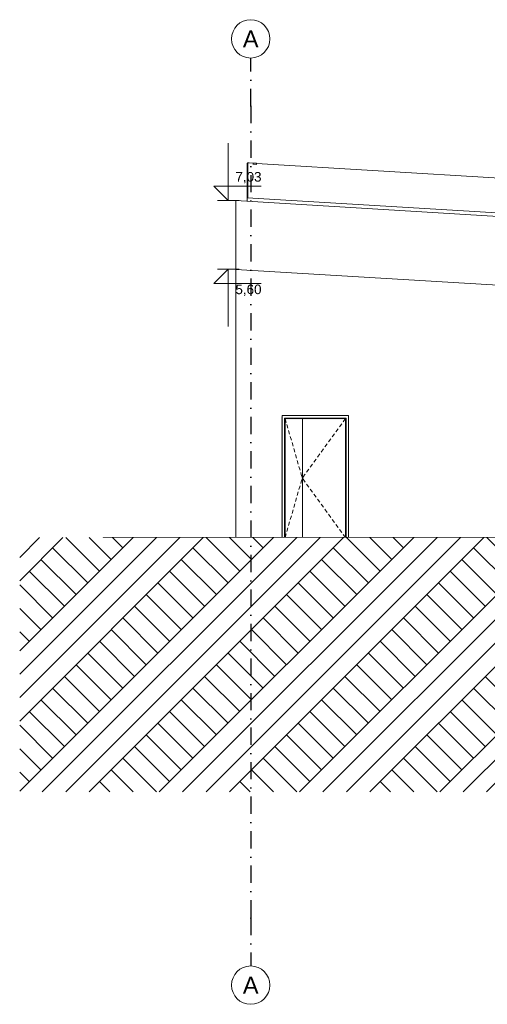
# Model space of a CAD drawing. Header units: millimetres. Extents: x -7573737 to -7522798, y -9734 to 10800.
# Tile 1 of 21: x -7573737 to -7563987, y -9734 to 10800. Entities that reach past the tile are written whole.
import ezdxf
from ezdxf.enums import TextEntityAlignment as Align

# ---------------------------------------------------------------- set-up
doc = ezdxf.new("R2010")
doc.units = ezdxf.units.MM
doc.header["$MEASUREMENT"] = 0
doc.linetypes.add('Kropki i Kreski', pattern=[720, 360, -180, 0, -180])
doc.linetypes.add('Wipeout_Contour', pattern=[1000, 0, -1000])
for name, color, linetype in [('Nowe_130-Z Teren otaczajacy', 7, 'Continuous'), ('Nowe_199-Z Wymiary i opisy', 7, 'Continuous'), ('Nowe_260-A Balustrady', 7, 'Continuous'), ('Nowe_280-A Dachy Powłoki', 7, 'Continuous'), ('Nowe_410-K Osie', 7, 'Continuous'), ('Nowe_420-K Ściany', 7, 'Continuous'), ('Nowe_Drzwi Archicad', 7, 'Continuous'), ('Nowe_Wypełnienia PZT', 7, 'Continuous')]:
    doc.layers.add(name, color=color, linetype=linetype)
for name, color, linetype, lineweight in [('Nowe_130-Z Teren otaczajacy_Nr_pióra__1', 7, 'Continuous', 13), ('Nowe_130-Z Teren otaczajacy_Nr_pióra__93', 7, 'Continuous', 13), ('Nowe_199-Z Wymiary i opisy_Nr_pióra__6', 5, 'Continuous', 13), ('Nowe_260-A Balustrady_Nr_pióra__11', 7, 'Continuous', 13), ('Nowe_260-A Balustrady_Nr_pióra__91', 7, 'Continuous', 13), ('Nowe_410-K Osie_Nr_pióra__1', 7, 'Continuous', 13), ('Nowe_410-K Osie_Nr_pióra__7', 7, 'Continuous', 13), ('Nowe_420-K Ściany_Nr_pióra__87', 7, 'Continuous', 13), ('Nowe_Drzwi Archicad_Nr_pióra__3', 7, 'Continuous', 13)]:
    doc.layers.add(name, color=color, linetype=linetype, lineweight=lineweight)
for name, color, linetype, lineweight, true_color in [('Nowe_199-Z Wymiary i opisy_Nr_pióra__45', 7, 'Continuous', 15, 0x40a5ff), ('Nowe_199-Z Wymiary i opisy_Nr_pióra__85', 7, 'Continuous', 13, 0x80c2ff), ('Nowe_260-A Balustrady_Nr_pióra__61', 7, 'Continuous', 13, 0x6a6a6a), ('Nowe_280-A Dachy Powłoki_Nr_pióra__61', 7, 'Continuous', 13, 0x6a6a6a), ('Nowe_410-K Osie_Nr_pióra__25', 7, 'Continuous', 25, 0x40a5ff), ('Nowe_420-K Ściany_Nr_pióra__61', 7, 'Continuous', 13, 0x6a6a6a), ('Nowe_Drzwi Archicad_Nr_pióra__61', 7, 'Continuous', 13, 0x6a6a6a), ('Nowe_Wypełnienia PZT_Nr_pióra__61', 7, 'Continuous', 13, 0x6a6a6a)]:
    doc.layers.add(name, color=color, linetype=linetype, lineweight=lineweight, true_color=true_color)
doc.styles.add('STYL_AUTOMATYCZNY_1', font='arial.ttf')
doc.styles.add('STYL_AUTOMATYCZNY_2', font='arial.ttf')

# ---------------------------------------------------------------- blocks, each defined once
blk = doc.blocks.new('ElemPrzekroju_1', base_point=(-6982742, 0))
at = {"layer": 'Nowe_420-K Ściany_Nr_pióra__61', "linetype": 'Continuous', "lineweight": 0, "true_color": 0x1a1a1a}
for points in [[(-7569230, 5590), (-7569230, 5590), (-7569210, 5589), (-7569210, 5589)], [(-7569230, -160), (-7569230, -340), (-7569210, -340), (-7569210, -160)]]:
    blk.add_hatch(color=250, dxfattribs=at).paths.add_polyline_path(points)
at = {"layer": 'Nowe_420-K Ściany_Nr_pióra__87', "color": 7, "linetype": 'Continuous', "lineweight": 13}
for p, q in [((-7569230, 0), (-7569230, 5590)), ((-7569230, -340), (-7569230, -160)), ((-7569210, -340), (-7569230, -340))]:
    blk.add_line(p, q, dxfattribs=at)
blk = doc.blocks.new('ElemPrzekroju_2', base_point=(-6982742, 0))
at = {"layer": 'Nowe_280-A Dachy Powłoki_Nr_pióra__61', "color": 251, "linetype": 'Continuous', "lineweight": 13, "true_color": 0x6a6a6a}
for p, q in [((-7569230, 7026), (-7563487, 6682)), ((-7569230, 7026), (-7569230, 7016)), ((-7569230, 7016), (-7569230, 6731)), ((-7569230, 6731), (-7569230, 5590)), ((-7563487, 6682), (-7545724, 5616)), ((-7563488, 5245), (-7569230, 5590)), ((-7545724, 5612), (-7545724, 5616)), ((-7563471, 5244), (-7563488, 5245)), ((-7545724, 4180), (-7563441, 5242))]:
    blk.add_line(p, q, dxfattribs=at)
blk = doc.blocks.new('ElemPrzekroju_4', base_point=(-6982742, 0))
at = {"layer": 'Nowe_420-K Ściany_Nr_pióra__61', "linetype": 'Continuous', "lineweight": 0, "true_color": 0x1a1a1a}
for points in [[(-7569210, 5589), (-7563490, 5242), (-7563471, 5244), (-7569210, 5589)], [(-7568266, 2543), (-7568285, 2516), (-7568285, 0), (-7568266, 0)], [(-7569210, -340), (-7563561, -340), (-7563561, -160), (-7569210, -160)]]:
    blk.add_hatch(color=250, dxfattribs=at).paths.add_polyline_path(points)
at = {"layer": 'Nowe_420-K Ściany_Nr_pióra__87', "color": 7, "linetype": 'Continuous', "lineweight": 13}
for p, q in [((-7563471, 5244), (-7563441, 5242)), ((-7563441, 0), (-7563441, 5242)), ((-7569210, -340), (-7563561, -340))]:
    blk.add_line(p, q, dxfattribs=at)
blk = doc.blocks.new('ElemPrzekroju_6', base_point=(-6982742, 0))
at = {"layer": 'Nowe_260-A Balustrady_Nr_pióra__11', "color": 7, "linetype": 'Continuous', "lineweight": 13}
for q in [(-7568995, 7012), (-7568993, 7084)]:
    blk.add_line((-7568993, 7084), q, dxfattribs=at)
blk = doc.blocks.new('ElemPrzekroju_7', base_point=(-6982742, 0))
at = {"layer": 'Nowe_260-A Balustrady_Nr_pióra__61', "linetype": 'Continuous', "lineweight": 0, "true_color": 0x1a1a1a}
for points in [[(-7568993, 7084), (-7568993, 7084), (-7568995, 7012), (-7568995, 7012)], [(-7563558, 6761), (-7563558, 6761), (-7563558, 6687)], [(-7563558, 6761), (-7563558, 6761), (-7563558, 6761)], [(-7563548, 6736), (-7563548, 6736), (-7563548, 6736), (-7563546, 6761), (-7563546, 6761)]]:
    blk.add_hatch(color=250, dxfattribs=at).paths.add_polyline_path(points)
at = {"layer": 'Nowe_260-A Balustrady_Nr_pióra__11', "color": 7, "linetype": 'Continuous', "lineweight": 13}
for p, q in [((-7568993, 7087), (-7568995, 7012)), ((-7568976, 7087), (-7568993, 7087)), ((-7568993, 7087), (-7563558, 6761)), ((-7563551, 6686), (-7563551, 6686)), ((-7563546, 6761), (-7563548, 6736)), ((-7563548, 6761), (-7563546, 6761))]:
    blk.add_line(p, q, dxfattribs=at)
blk = doc.blocks.new('ElemPrzekroju_9', base_point=(-6982742, 0))
at = {"layer": 'Nowe_260-A Balustrady_Nr_pióra__61', "linetype": 'Continuous', "lineweight": 0, "true_color": 0x1a1a1a}
for points in [[(-7568985, 7087), (-7568980, 7087), (-7568980, 7809), (-7568980, 7809), (-7568985, 7805)], [(-7568995, 7081), (-7568995, 7012), (-7568995, 7012), (-7568993, 7084)]]:
    blk.add_hatch(color=250, dxfattribs=at).paths.add_polyline_path(points)
at = {"layer": 'Nowe_260-A Balustrady_Nr_pióra__11', "color": 7, "linetype": 'Continuous', "lineweight": 13}
for p, q in [((-7568995, 7811), (-7568980, 7811)), ((-7568995, 7012), (-7568995, 7811))]:
    blk.add_line(p, q, dxfattribs=at)
blk = doc.blocks.new('ElemPrzekroju_19', base_point=(-6982742, 0))
at = {"layer": 'Nowe_260-A Balustrady_Nr_pióra__91', "color": 7, "linetype": 'Continuous', "lineweight": 13}
for p, q in [((-7568955, 7814), (-7568985, 7814)), ((-7568985, 7814), (-7568985, 7811)), ((-7568955, 7811), (-7568955, 7814))]:
    blk.add_line(p, q, dxfattribs=at)
blk = doc.blocks.new('ElemPrzekroju_20', base_point=(-6982742, 0))
at = {"layer": 'Nowe_260-A Balustrady_Nr_pióra__61', "linetype": 'Continuous', "lineweight": 0, "true_color": 0x1a1a1a}
for points in [[(-7568877, 7779), (-7568807, 7775), (-7568802, 7782), (-7568872, 7786), (-7568870, 7806), (-7568874, 7806), (-7568875, 7804)], [(-7563729, 7469), (-7563659, 7465), (-7563654, 7472), (-7563724, 7476), (-7563722, 7496), (-7563725, 7496), (-7563727, 7494)], [(-7563558, 7486), (-7563573, 7465), (-7563573, 6762), (-7563558, 6761), (-7563558, 7486)]]:
    blk.add_hatch(color=250, dxfattribs=at).paths.add_polyline_path(points)
at = {"layer": 'Nowe_260-A Balustrady_Nr_pióra__11', "color": 7, "linetype": 'Continuous', "lineweight": 13}
for p, q in [((-7568980, 7087), (-7568980, 7812)), ((-7568980, 7812), (-7568870, 7806)), ((-7568801, 7802), (-7563722, 7496)), ((-7563653, 7492), (-7563558, 7486))]:
    blk.add_line(p, q, dxfattribs=at)
at = {"layer": 'Nowe_260-A Balustrady_Nr_pióra__91', "color": 7, "linetype": 'Continuous', "lineweight": 13}
for p, q in [((-7568870, 7811), (-7568872, 7786)), ((-7568800, 7807), (-7568870, 7811)), ((-7568800, 7807), (-7568802, 7782)), ((-7568802, 7782), (-7568872, 7786)), ((-7563722, 7501), (-7563724, 7476)), ((-7563654, 7472), (-7563724, 7476)), ((-7563652, 7497), (-7563722, 7501)), ((-7563652, 7497), (-7563654, 7472))]:
    blk.add_line(p, q, dxfattribs=at)
blk = doc.blocks.new('ElemPrzekroju_212', base_point=(-6982742, 0))
at = {"layer": 'Nowe_Drzwi Archicad_Nr_pióra__61', "linetype": 'Continuous', "lineweight": 0, "true_color": 0x1a1a1a}
for points in [[(-7566930, 2493), (-7568216, 2493), (-7568216, 2468), (-7568203, 2468), (-7568203, 2480), (-7566943, 2480), (-7566943, 2468), (-7566930, 2468)], [(-7568203, 2468), (-7568216, 2468), (-7568216, 2466), (-7568203, 2466)], [(-7568203, 2466), (-7567843, 2466), (-7567843, 2480), (-7568203, 2480)], [(-7567843, 2466), (-7566949, 2466), (-7566949, 0), (-7566943, 0), (-7566943, 2480), (-7567843, 2480)], [(-7566943, 0), (-7566930, 0), (-7566930, 2468), (-7566943, 2468)]]:
    blk.add_hatch(color=250, dxfattribs=at).paths.add_polyline_path(points)
at = {"layer": 'Nowe_Drzwi Archicad_Nr_pióra__3', "color": 7, "linetype": 'Continuous', "lineweight": 13}
for p, q in [((-7568266, 2543), (-7568266, 0)), ((-7566880, 2543), (-7568266, 2543)), ((-7568216, 0), (-7568216, 2493)), ((-7568216, 2493), (-7566930, 2493)), ((-7568203, 2480), (-7568181, 2403)), ((-7567843, 2480), (-7568203, 2480)), ((-7568203, 2480), (-7568203, 0)), ((-7567843, 0), (-7567843, 2480)), ((-7567843, 2480), (-7566943, 2480)), ((-7566943, 2480), (-7566990, 2415)), ((-7566943, 2480), (-7566943, 0)), ((-7566930, 2493), (-7566930, 0)), ((-7566880, 0), (-7566880, 2543)), ((-7568167, 2355), (-7568144, 2278)), ((-7567096, 2270), (-7567143, 2205)), ((-7567019, 2375), (-7567066, 2310)), ((-7568131, 2230), (-7568108, 2153)), ((-7568094, 2105), (-7568072, 2029)), ((-7567248, 2059), (-7567295, 1994)), ((-7567172, 2164), (-7567219, 2100)), ((-7568058, 1981), (-7568036, 1904)), ((-7568022, 1856), (-7567999, 1779)), ((-7567401, 1849), (-7567448, 1784)), ((-7567325, 1954), (-7567372, 1889)), ((-7567986, 1731), (-7567963, 1654)), ((-7567478, 1744), (-7567525, 1679)), ((-7567949, 1606), (-7567927, 1529)), ((-7567913, 1481), (-7567891, 1404)), ((-7567630, 1533), (-7567677, 1468)), ((-7567554, 1638), (-7567601, 1574)), ((-7567877, 1356), (-7567865, 1317)), ((-7567865, 1317), (-7567843, 1240)), ((-7567865, 1163), (-7567843, 1240)), ((-7567796, 1305), (-7567843, 1240)), ((-7567796, 1175), (-7567843, 1240)), ((-7567783, 1323), (-7567796, 1305)), ((-7567707, 1428), (-7567754, 1363)), ((-7567913, 999), (-7567891, 1076)), ((-7567877, 1124), (-7567865, 1163)), ((-7567783, 1157), (-7567796, 1175)), ((-7567707, 1052), (-7567754, 1117)), ((-7567986, 749), (-7567963, 826)), ((-7567949, 874), (-7567927, 951)), ((-7567630, 947), (-7567677, 1012)), ((-7567554, 842), (-7567601, 906)), ((-7568022, 624), (-7567999, 701)), ((-7567478, 736), (-7567525, 801)), ((-7567401, 631), (-7567448, 696)), ((-7568094, 375), (-7568072, 451)), ((-7568058, 499), (-7568036, 576)), ((-7567325, 526), (-7567372, 591)), ((-7567248, 421), (-7567295, 486)), ((-7568131, 250), (-7568108, 327)), ((-7567172, 316), (-7567219, 380)), ((-7567096, 210), (-7567143, 275)), ((-7568203, 0), (-7568181, 77)), ((-7568167, 125), (-7568144, 202)), ((-7567019, 105), (-7567066, 170)), ((-7566943, 0), (-7566990, 65))]:
    blk.add_line(p, q, dxfattribs=at)
blk = doc.blocks.new('ElemPrzekroju_218', base_point=(-6982742, 0))
at = {"layer": 'Nowe_130-Z Teren otaczajacy', "linetype": 'Continuous', "lineweight": 0, "true_color": 0xaeaeae}
blk.add_hatch(color=253, dxfattribs=at).paths.add_polyline_path([(-7571998, -160), (-7556773, -160), (-7556773, 0), (-7571998, 0)])
at = {"layer": 'Nowe_130-Z Teren otaczajacy_Nr_pióra__1', "color": 7, "linetype": 'Continuous', "lineweight": 13}
blk.add_line((-7571998, 0), (-7571998, -160), dxfattribs=at)
at = {"layer": 'Nowe_130-Z Teren otaczajacy_Nr_pióra__93', "color": 7, "linetype": 'Continuous', "lineweight": 13}
for p, q in [((-7556773, 0), (-7571998, 0)), ((-7556773, -160), (-7571998, -160))]:
    blk.add_line(p, q, dxfattribs=at)
blk = doc.blocks.new('Standardowy znacznik osi[3]', base_point=(-7568920, 10000))
at = {"layer": 'Nowe_410-K Osie_Nr_pióra__25', "color": 161, "linetype": 'Kropki i Kreski', "lineweight": 25, "true_color": 0x40a5ff}
for p, q in [((-7568920, 9000), (-7568920, 10000)), ((-7568920, 9000), (-7568920, -7934)), ((-7568920, -7934), (-7568920, -8934))]:
    blk.add_line(p, q, dxfattribs=at)
for p in [(-7568920, 9000), (-7568920, 9000), (-7568920, -7934), (-7568920, -7934)]:
    blk.add_point(p, dxfattribs=at)
at = {"layer": 'Nowe_410-K Osie_Nr_pióra__7', "color": 7, "linetype": 'Continuous', "lineweight": 13}
for centre in [(-7568920, 10400), (-7568920, -9334)]:
    blk.add_circle(centre, 400, dxfattribs=at)
at = {"layer": 'Nowe_410-K Osie_Nr_pióra__1', "color": 7, "lineweight": 13, "style": 'STYL_AUTOMATYCZNY_1'}
for tag, p in [('AC_MarkerText_1_0', (-7568920, 10575)), ('AC_MarkerText_1_1', (-7568920, -9159))]:
    blk.add_attdef(tag, text='', height=350, rotation=360, dxfattribs=at).set_placement(p, align=Align.TOP_CENTER)
blk = doc.blocks.new('Wymiary_1', base_point=(-7569388, 7026))
at = {"layer": 'Nowe_199-Z Wymiary i opisy_Nr_pióra__45', "color": 161, "linetype": 'Continuous', "lineweight": 15, "true_color": 0x40a5ff}
for p, q in [((-7569388, 7026), (-7569388, 8226)), ((-7569388, 7026), (-7569688, 7326)), ((-7569688, 7326), (-7569388, 7326)), ((-7569388, 7326), (-7568704, 7326))]:
    blk.add_line(p, q, dxfattribs=at)
at = {"layer": 'Nowe_199-Z Wymiary i opisy_Nr_pióra__85', "color": 151, "linetype": 'Continuous', "lineweight": 13, "true_color": 0x80c2ff}
for q in [(-7569613, 7026), (-7569163, 7026)]:
    blk.add_line((-7569388, 7026), q, dxfattribs=at)
at = {"layer": 'Nowe_199-Z Wymiary i opisy_Nr_pióra__6', "color": 5, "lineweight": 13, "insert": (-7569238, 7386), "char_height": 200, "attachment_point": 7, "style": 'STYL_AUTOMATYCZNY_2'}
blk.add_mtext('\\A1;{\\pql;\\fArial|b0|i0|c238|p0;\\W1.000000;7,03}', dxfattribs=at)
blk = doc.blocks.new('Wymiary_5', base_point=(-7569388, 5599))
at = {"layer": 'Nowe_199-Z Wymiary i opisy_Nr_pióra__45', "color": 161, "linetype": 'Continuous', "lineweight": 15, "true_color": 0x40a5ff}
for p, q in [((-7569388, 5599), (-7569688, 5299)), ((-7569388, 5599), (-7569388, 4399)), ((-7569688, 5299), (-7569388, 5299)), ((-7569388, 5299), (-7568704, 5299))]:
    blk.add_line(p, q, dxfattribs=at)
at = {"layer": 'Nowe_199-Z Wymiary i opisy_Nr_pióra__85', "color": 151, "linetype": 'Continuous', "lineweight": 13, "true_color": 0x80c2ff}
for q in [(-7569613, 5599), (-7569163, 5599)]:
    blk.add_line((-7569388, 5599), q, dxfattribs=at)
at = {"layer": 'Nowe_199-Z Wymiary i opisy_Nr_pióra__6', "color": 5, "lineweight": 13, "insert": (-7569238, 5039), "char_height": 200, "attachment_point": 7, "style": 'STYL_AUTOMATYCZNY_2'}
blk.add_mtext('\\A1;{\\pql;\\fArial|b0|i0|c238|p0;\\W1.000000;5,60}', dxfattribs=at)

msp = doc.modelspace()

# ---------------------------------------------------------------- block references
at = {"layer": 'Nowe_130-Z Teren otaczajacy', "lineweight": 0}
msp.add_blockref('ElemPrzekroju_218', (-6982742, 0), dxfattribs=at)
at = {"layer": 'Nowe_199-Z Wymiary i opisy', "color": 151, "linetype": 'Continuous', "lineweight": 13, "true_color": 0x80c2ff}
for name, p in [('Wymiary_1', (-7569388, 7026)), ('Wymiary_5', (-7569388, 5599))]:
    msp.add_blockref(name, p, dxfattribs=at)
at = {"layer": 'Nowe_260-A Balustrady', "lineweight": 0}
for name in ['ElemPrzekroju_9', 'ElemPrzekroju_19', 'ElemPrzekroju_20', 'ElemPrzekroju_7', 'ElemPrzekroju_6']:
    msp.add_blockref(name, (-6982742, 0), dxfattribs=at)
at = {"layer": 'Nowe_280-A Dachy Powłoki', "lineweight": 0}
msp.add_blockref('ElemPrzekroju_2', (-6982742, 0), dxfattribs=at)
at = {"layer": 'Nowe_420-K Ściany', "lineweight": 0}
for name in ['ElemPrzekroju_1', 'ElemPrzekroju_4']:
    msp.add_blockref(name, (-6982742, 0), dxfattribs=at)
at = {"layer": 'Nowe_Drzwi Archicad', "lineweight": 0}
msp.add_blockref('ElemPrzekroju_212', (-6982742, 0), dxfattribs=at)

# ---------------------------------------------------------------- next in the draw order: wipeouts: each hides what was drawn before it
at = {"color": 254, "linetype": 'Wipeout_Contour', "lineweight": 0, "ltscale": 30193073.71522767}
msp.add_wipeout([(-7573737, 0), (-7522798, 0), (-7522798, -5305), (-7573737, -5305)], dxfattribs=at).dxf.layer = 'Nowe_Wypełnienia PZT'

# ---------------------------------------------------------------- next in the draw order: hatches: boundary and pattern name
at = {"layer": 'Nowe_Wypełnienia PZT_Nr_pióra__61', "linetype": 'Continuous', "lineweight": 13, "true_color": 0x6a6a6a}
h = msp.add_hatch(dxfattribs=at)
h.set_pattern_fill('Grunt', color=251, style=0, pattern_type=2)
h.set_pattern_definition([(45, (-7549156.1, -2652.4), (-731.468, 731.468), []), (45, (-7549400, -2408.6), (-1462.94, 1462.94), []), (45, (-7549643.8, -2164.8), (-1462.94, 1462.94), []), (135, (-7549887.58, -1920.97), (243.8226, 243.8226), [1034.452, -1034.452])])
h.paths.add_polyline_path([(-7573737, 0), (-7522798, 0), (-7522798, -5305), (-7573737, -5305)])

# ---------------------------------------------------------------- next in the draw order: block references
at = {"layer": 'Nowe_410-K Osie', "color": 8, "linetype": 'Continuous', "lineweight": 13}
ref = msp.add_blockref('Standardowy znacznik osi[3]', (-7568920, 10000), dxfattribs=at)
ref.add_attrib('AC_MarkerText_1', 'A', dxfattribs={"layer": 'Nowe_410-K Osie_Nr_pióra__1', "color": 7, "lineweight": 13, "height": 350, "rotation": 360, "style": 'STYL_AUTOMATYCZNY_1'}).set_placement((-7568920, 10575), align=Align.TOP_CENTER)
ref.add_attrib('AC_MarkerText_1_1', 'A', dxfattribs={"layer": 'Nowe_410-K Osie_Nr_pióra__1', "color": 7, "lineweight": 13, "height": 350, "rotation": 360, "style": 'STYL_AUTOMATYCZNY_1'}).set_placement((-7568920, -9159), align=Align.TOP_CENTER)

doc.saveas('drawing.dxf')
